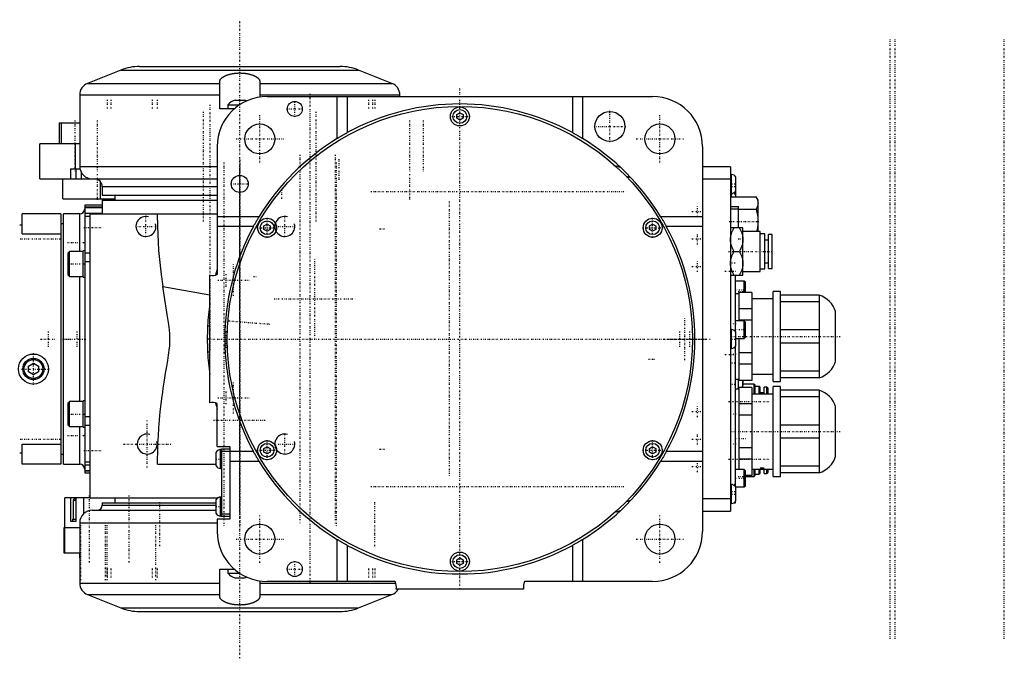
# Model space of a CAD drawing. Extents: x -526 to 218, y -128 to 128.
# Tile 3 of 3: x -176 to 218, y -128 to 128. Entities that reach past the tile are written whole.
import ezdxf

# ---------------------------------------------------------------- set-up
doc = ezdxf.new("R2010")
doc.units = 0
doc.linetypes.add('CENTER', pattern=[1.5, 0.45, -0.5, 0.05, -0.5])
for name, color, linetype in [('AM_0', 7, 'CONTINUOUS'), ('AM_10', 7, 'CONTINUOUS'), ('AM_7', 7, 'CENTER')]:
    doc.layers.add(name, color=color, linetype=linetype)

msp = doc.modelspace()

# ---------------------------------------------------------------- linework, layer by layer
at = {"layer": 'AM_0', "color": 7, "linetype": 'CONTINUOUS'}
for p, q in [((-135.52, 107.57), (-148.86, 102.24)), ((-135.52, 107.57), (-40.48, 107.57)), ((-128.1, 109), (-47.9, 109)), ((-27.14, 102.24), (-40.48, 107.57)), ((-96, 92), (-96, 102.97)), ((-80, 102.97), (-80, 96.77)), ((-148.86, 102.24), (-96, 102.24)), ((-80, 102.24), (-27.14, 102.24)), ((-152, 97.6), (-152, 69)), ((-152, 97.6), (-96, 97.6)), ((-89.88, 95.5), (-86.12, 95.5)), ((-80, 97.6), (-24, 97.6)), ((-77, 97), (77, 97)), ((-49, 80.22), (-49, 97)), ((-45, 97), (-45, 82.53)), ((-24, 97), (-24, 97.6)), ((45, 97), (45, 82.53)), ((49, 97), (49, 80.22)), ((-90.23, 92), (-96, 92)), ((-92.75, 93.65), (-92.75, 92)), ((-92.75, 93.65), (-88.09, 93.65)), ((-1.25, 89.72), (0, 90.44)), ((-1.25, 88.28), (-1.25, 89.72)), ((0, 87.56), (-1.25, 88.28)), ((0, 90.44), (1.25, 89.72)), ((1.25, 88.28), (0, 87.56)), ((1.25, 89.72), (1.25, 88.28)), ((-160.19, 86.5), (-160.19, 78)), ((-160.19, 86.5), (-152, 86.5)), ((-159.36, 86.5), (-159.36, 78)), ((-152, 78), (-167.9, 78)), ((-167.9, 64), (-167.9, 78)), ((-153.71, 68), (-153.71, 78)), ((-97, 77), (-97, 25.81)), ((97, 77), (97, -77)), ((-155.63, 68), (-151.9, 68)), ((-155.63, 68), (-155.63, 64)), ((-153.6, 68), (-153.6, 64)), ((-152, 69), (-97, 69)), ((108.2, 68.86), (97, 68.86)), ((108.2, 68.86), (108.2, -68.86)), ((-167.9, 64), (-97.01, 64)), ((-158.74, 56), (-158.74, 64)), ((-151.37, 66.58), (-151.37, 64)), ((-143.76, 62.99), (-143.76, 56)), ((108.2, 63.86), (97, 63.86)), ((108.65, 65.8), (108.2, 65.8)), ((108.65, 56.81), (108.65, 65.8)), ((110.4, 56.81), (110.4, 64.75)), ((-143, 61), (-143, 57.5)), ((-143, 61), (-97.01, 61)), ((-158.74, 56), (-138, 56)), ((-143, 57.5), (-97.01, 57.5)), ((-143, 56), (-143, 55.5)), ((-143, 55.5), (-143, 50)), ((-143, 55.5), (-97.01, 55.5)), ((-138, 57.5), (-138, 55.5)), ((108.2, 58.2), (108.65, 58.2)), ((108.2, 57.2), (108.65, 57.2)), ((108.2, 56.81), (118.44, 56.81)), ((119.2, 55.5), (118.44, 56.81)), ((119.2, 43), (119.2, 55.5)), ((-143, 53.5), (-150, 53.5)), ((-150, 53.5), (-150, -53.5)), ((-143, 52.76), (-150, 52.76)), ((-150, 52.53), (-143, 52.53)), ((108.2, 53), (111.4, 53)), ((108.2, 52), (111.4, 52)), ((111.4, 44.5), (111.4, 53)), ((111.4, 51.91), (118.44, 51.91)), ((-175, 42), (-175, 50)), ((-159.5, 50), (-175, 50)), ((-159.5, 50), (-159.5, -50)), ((-152, 50), (-158.5, 50)), ((-158.5, -50), (-158.5, 50)), ((-152, 35.01), (-152, 50)), ((-150, 50.37), (-143, 50.37)), ((-150, 49.14), (-148, 49.14)), ((-148, 50), (-148, -63.5)), ((-148, 50), (-96.99, 50)), ((-97, 49), (-80.22, 49)), ((80.22, 49), (97, 49)), ((-175, 45.5), (-176, 45.5)), ((-158.5, 46), (-159.5, 46)), ((-82.53, 45), (-97, 45)), ((-78.33, 45.22), (-77.08, 45.94)), ((-78.33, 43.78), (-78.33, 45.22)), ((-77.08, 43.06), (-78.33, 43.78)), ((-77.08, 45.94), (-75.83, 45.22)), ((-75.83, 43.78), (-77.08, 43.06)), ((-75.83, 45.22), (-75.83, 43.78)), ((75.83, 45.22), (77.08, 45.94)), ((75.83, 43.78), (75.83, 45.22)), ((77.08, 43.06), (75.83, 43.78)), ((77.08, 45.94), (78.33, 45.22)), ((78.33, 43.78), (77.08, 43.06)), ((78.33, 45.22), (78.33, 43.78)), ((97, 45), (82.53, 45)), ((113.2, 44.5), (108.2, 44.5)), ((113.2, 25.5), (113.2, 44.5)), ((-175, 42), (-159.5, 42)), ((120, 43), (113.2, 43)), ((120, 27), (120, 43)), ((121.9, 42), (120, 42)), ((121.9, 28), (121.9, 42)), ((123.4, 39.5), (121.9, 39.5)), ((124.9, 41.8), (123.4, 41.8)), ((123.4, 28.2), (123.4, 41.8)), ((124.9, 28.2), (124.9, 41.8)), ((-156.1, 35), (-156.6, 34.5)), ((-156.6, 25.5), (-156.6, 34.5)), ((-150.6, 35), (-156.1, 35)), ((-156.1, 25), (-156.1, 35)), ((-150, 35.25), (-150.6, 35.25)), ((-150.6, 24.75), (-150.6, 35.25)), ((-150, 34.47), (-148, 34.47)), ((109.67, 35), (111.73, 35)), ((-150, 30.93), (-148, 30.93)), ((120, 28), (121.9, 28)), ((121.9, 30.5), (123.4, 30.5)), ((123.4, 28.2), (124.9, 28.2)), ((-156.6, 25.5), (-156.1, 25)), ((-156.1, 25), (-150.6, 25)), ((-152, -25), (-152, 25)), ((-150.6, 24.75), (-150, 24.75)), ((-100, -25.5), (-100, 25.5)), ((108.2, 25.5), (113.2, 25.5)), ((110.2, 3), (110.2, 25.5)), ((113.2, 27), (120, 27)), ((-118.76, 20.94), (-99.99, 17.63)), ((113.7, 23.17), (110.2, 23.17)), ((114.2, 22.67), (113.7, 23.17)), ((113.7, 18.55), (113.7, 23.17)), ((114.2, 18.55), (114.2, 22.67)), ((111.7, 18), (110.2, 18)), ((116.7, 18.55), (111.7, 18.55)), ((111.7, 7.25), (111.7, 18.55)), ((116.7, 18.55), (116.7, -16.55)), ((125.2, 16), (116.7, 16)), ((128.2, 19), (125.2, 19)), ((125.2, -17), (125.2, 19)), ((128.2, -17), (128.2, 19)), ((143.7, 17.5), (128.2, 17.5)), ((143.7, 17.5), (143.7, -15.5)), ((116.7, 12.03), (111.7, 12.03)), ((143.7, 14.9), (128.2, 14.9)), ((150.2, -9), (150.2, 11)), ((-100.86, 5.25), (-100, 5.25)), ((113.7, 7.25), (110.2, 7.25)), ((116.7, 7.53), (111.7, 7.53)), ((114.2, 6.75), (113.7, 7.25)), ((113.7, 0.25), (113.7, 7.25)), ((114.2, 0.75), (114.2, 6.75)), ((-100, 0), (-101, 0)), ((-93.95, 3.07), (-93.95, -3.07)), ((108.65, 3.8), (108.2, 3.8)), ((108.65, -3.8), (108.65, 3.8)), ((110.4, -2.75), (110.4, 2.75)), ((110.4, 0.25), (113.7, 0.25)), ((111.7, -16.55), (111.7, 0.25)), ((113.7, 0.25), (114.2, 0.75)), ((143.7, 3.6), (128.2, 3.6)), ((108.2, -3.8), (108.65, -3.8)), ((110.2, -59), (110.2, -3)), ((143.7, -1.6), (128.2, -1.6)), ((-100, -5.25), (-100.86, -5.25)), ((116.7, -5.53), (111.7, -5.53)), ((-172.5, -10.85), (-170.5, -9.69)), ((-172.5, -13.15), (-172.5, -10.85)), ((-170.5, -9.69), (-168.5, -10.85)), ((-168.5, -10.85), (-168.5, -13.15)), ((116.7, -10.03), (111.7, -10.03)), ((-170.5, -14.31), (-172.5, -13.15)), ((-168.5, -13.15), (-170.5, -14.31)), ((116.7, -14), (125.2, -14)), ((143.7, -12.9), (128.2, -12.9)), ((143.7, -15.5), (128.2, -15.5)), ((110.2, -16), (111.7, -16)), ((111.4, -20), (111.4, -16)), ((116.7, -16.55), (111.7, -16.55)), ((116.7, -19.45), (111.7, -19.45)), ((111.7, -52.18), (111.7, -19.45)), ((113.2, -19.44), (113.2, -16.55)), ((117.6, -18), (113.2, -18)), ((116.7, -19.45), (116.7, -54.55)), ((118.1, -18.5), (117.6, -18)), ((117.6, -22), (117.6, -18)), ((118.1, -22), (118.1, -18.5)), ((119.7, -19), (118.1, -19)), ((120, -19.3), (119.7, -19)), ((119.7, -22), (119.7, -19)), ((120, -22), (120, -19.3)), ((122.7, -19.25), (121.7, -19.25)), ((121.7, -22), (121.7, -19.25)), ((122.7, -22), (122.7, -19.25)), ((125.2, -17), (128.2, -17)), ((128.2, -19), (125.2, -19)), ((125.2, -55), (125.2, -19)), ((128.2, -55), (128.2, -19)), ((111.7, -20), (110.2, -20)), ((125.2, -22), (116.7, -22)), ((121.7, -21.5), (120, -21.5)), ((123.2, -22), (123.2, -19.75)), ((143.7, -20.5), (128.2, -20.5)), ((143.7, -23.1), (128.2, -23.1)), ((143.7, -20.5), (143.7, -53.5)), ((-156.1, -25), (-156.6, -25.5)), ((-156.6, -34.5), (-156.6, -25.5)), ((-150.6, -25), (-156.1, -25)), ((-156.1, -35), (-156.1, -25)), ((-150, -24.75), (-150.6, -24.75)), ((-150.6, -35.25), (-150.6, -24.75)), ((-97, -43), (-97, -25.81)), ((116.7, -25.97), (111.7, -25.97)), ((150.2, -47), (150.2, -27)), ((-150, -30.93), (-148, -30.93)), ((116.7, -30.47), (111.7, -30.47)), ((-156.6, -34.5), (-156.1, -35)), ((-156.1, -35), (-150.6, -35)), ((-152, -50), (-152, -35.01)), ((-150.6, -35.25), (-150, -35.25)), ((-150, -34.47), (-148, -34.47)), ((143.7, -34.4), (128.2, -34.4)), ((-175, -50), (-175, -42)), ((-175, -42), (-159.5, -42)), ((-97, -43), (-92, -43)), ((-92, -43), (-92, -72)), ((-78.33, -43.78), (-77.08, -43.06)), ((-77.08, -43.06), (-75.83, -43.78)), ((75.83, -43.78), (77.08, -43.06)), ((77.08, -43.06), (78.33, -43.78)), ((143.7, -39.6), (128.2, -39.6)), ((-176, -45.5), (-175, -45.5)), ((-159.5, -46), (-158.5, -46)), ((-97.5, -50.75), (-97.5, -45.25)), ((-95.3, -44.2), (-95.75, -44.2)), ((-95.75, -51.8), (-95.75, -44.2)), ((-92, -44), (-95.3, -44)), ((-95.3, -44), (-95.3, -71)), ((-82.53, -45), (-95.3, -45)), ((-78.33, -45.22), (-78.33, -43.78)), ((-77.08, -45.94), (-78.33, -45.22)), ((-75.83, -45.22), (-77.08, -45.94)), ((-75.83, -43.78), (-75.83, -45.22)), ((75.83, -45.22), (75.83, -43.78)), ((77.08, -45.94), (75.83, -45.22)), ((78.33, -45.22), (77.08, -45.94)), ((78.33, -43.78), (78.33, -45.22)), ((97, -45), (82.53, -45)), ((116.7, -43.53), (111.7, -43.53)), ((-159.5, -50), (-175, -50)), ((-158.5, -50), (-152, -50)), ((-150, -49.14), (-148, -49.14)), ((-150, -50.37), (-148, -50.37)), ((-120.86, -50), (-97.51, -50)), ((-80.22, -49), (-92, -49)), ((97, -49), (80.22, -49)), ((116.7, -48.03), (111.7, -48.03)), ((143.7, -50.9), (128.2, -50.9)), ((-150, -52.53), (-148, -52.53)), ((-150, -52.76), (-148, -52.76)), ((-150, -53.5), (-148, -53.5)), ((-95.75, -51.8), (-95.3, -51.8)), ((113.7, -52.17), (110.2, -52.17)), ((114.2, -52.67), (113.7, -52.17)), ((113.7, -59.17), (113.7, -52.17)), ((114.2, -58.67), (114.2, -52.67)), ((116.7, -54.55), (114.2, -54.55)), ((114.2, -55), (117.6, -55)), ((116.7, -52), (125.2, -52)), ((117.6, -55), (117.6, -52)), ((117.6, -55), (118.1, -54.5)), ((118.1, -54.5), (118.1, -52)), ((118.1, -54), (119.7, -54)), ((119.7, -54), (119.7, -52)), ((119.7, -54), (120, -53.7)), ((120, -51.5), (121.7, -51.5)), ((120, -53.7), (120, -52)), ((121.7, -53.75), (121.7, -52)), ((121.7, -53.75), (122.7, -53.75)), ((122.7, -53.75), (122.7, -52)), ((123.2, -53.25), (123.2, -52)), ((125.2, -55), (128.2, -55)), ((143.7, -53.5), (128.2, -53.5)), ((108.65, -58.2), (108.2, -58.2)), ((108.65, -65.8), (108.65, -58.2)), ((113.7, -59.17), (114.2, -58.67)), ((110.34, -59.17), (113.7, -59.17)), ((110.4, -64.75), (110.4, -59.17)), ((-157.99, -75.5), (-157.99, -63.5)), ((-148, -63.5), (-157.99, -63.5)), ((-155.59, -73), (-155.59, -63.5)), ((-153.59, -63.5), (-154.59, -64.5)), ((-154.59, -64.5), (-154.59, -72.1)), ((-154.59, -64.5), (-153.53, -64.5)), ((-153.53, -63.5), (-153.53, -73)), ((-150.35, -69.79), (-150.35, -63.5)), ((-148, -63.5), (-96.68, -63.5)), ((-143, -65.5), (-143, -66.5)), ((-143, -65.5), (-97.51, -65.5)), ((-143, -66.5), (-97.51, -66.5)), ((-138, -63.5), (-138, -65.5)), ((-97.5, -69.75), (-97.5, -64.25)), ((-95.3, -63.2), (-95.75, -63.2)), ((-95.75, -70.8), (-95.75, -63.2)), ((108.2, -63.86), (97, -63.86)), ((108.2, -65.8), (108.65, -65.8)), ((109.57, -65.5), (110.2, -65.5)), ((110.2, -65.5), (110.2, -65)), ((-147, -68.5), (-97.51, -68.5)), ((-95.75, -70.8), (-95.3, -70.8)), ((-92, -70), (-95.3, -70)), ((97, -68.86), (108.2, -68.86)), ((-153.53, -73), (-155.59, -73)), ((-154.84, -72.1), (-154.84, -73)), ((-154.84, -72.1), (-153.53, -72.1)), ((-152, -73.5), (-152, -97.6)), ((-152, -73.5), (-97.01, -73.5)), ((-97, -72), (-97, -77)), ((-92, -72), (-97, -72)), ((-92, -71), (-95.3, -71)), ((-158.32, -75.5), (-158.32, -85.5)), ((-152.06, -75.5), (-158.32, -75.5)), ((-158.1, -75.5), (-158.1, -85.5)), ((-49, -97), (-49, -80.22)), ((-45, -82.53), (-45, -97)), ((45, -82.53), (45, -97)), ((49, -80.22), (49, -97)), ((-158.32, -85.5), (-152.06, -85.5)), ((-152.09, -85.5), (-152.09, -87.6)), ((-152.09, -87.6), (-152, -87.69)), ((-152.09, -87.6), (-152, -87.6)), ((-1.25, -88.28), (0, -87.56)), ((-1.25, -89.72), (-1.25, -88.28)), ((0, -90.44), (-1.25, -89.72)), ((0, -87.56), (1.25, -88.28)), ((1.25, -89.72), (0, -90.44)), ((1.25, -88.28), (1.25, -89.72)), ((-96, -102.97), (-96, -92)), ((-96, -92), (-90.23, -92)), ((-92.75, -92), (-92.75, -93.65)), ((-92.75, -93.65), (-88.09, -93.65)), ((-3.07, -93.95), (3.07, -93.95)), ((-152, -97.6), (-96, -97.6)), ((-89.88, -95.5), (-86.12, -95.5)), ((-80, -96.77), (-80, -102.97)), ((-80, -97.6), (-25.53, -97.6)), ((-25.81, -97), (-77, -97)), ((77, -97), (25.81, -97)), ((-148.86, -102.24), (-135.52, -107.57)), ((-148.86, -102.24), (-96, -102.24)), ((-80, -102.24), (-27.14, -102.24)), ((-40.48, -107.57), (-27.14, -102.24)), ((25.5, -100), (-25.5, -100)), ((-135.52, -107.57), (-40.48, -107.57)), ((-128.1, -109), (-47.9, -109)), ((-125.46, -109), (-125.42, -109))]:
    msp.add_line(p, q, dxfattribs=at)
for points in [[(-96, 102.97, 0), (-96, 103.01, 0), (-95.99, 103.1, 0), (-95.98, 103.19, 0), (-95.97, 103.23, 0), (-95.96, 103.28, 0), (-95.94, 103.36, 0), (-95.91, 103.45, 0), (-95.87, 103.54, 0), (-95.83, 103.63, 0), (-95.78, 103.72, 0), (-95.75, 103.76, 0), (-95.73, 103.8, 0), (-95.66, 103.89, 0), (-95.6, 103.98, 0), (-95.52, 104.07, 0), (-95.44, 104.16, 0), (-95.35, 104.25, 0), (-95.3, 104.3, 0), (-95.26, 104.34, 0), (-95.16, 104.43, 0), (-95.05, 104.52, 0), (-94.99, 104.56, 0), (-94.93, 104.6, 0), (-94.82, 104.69, 0), (-94.69, 104.77, 0), (-94.63, 104.81, 0), (-94.56, 104.86, 0), (-94.42, 104.94, 0), (-94.28, 105.02, 0), (-94.14, 105.1, 0), (-93.98, 105.17, 0), (-93.83, 105.25, 0), (-93.75, 105.28, 0), (-93.67, 105.32, 0), (-93.51, 105.39, 0), (-93.34, 105.46, 0), (-93.17, 105.52, 0), (-93, 105.59, 0), (-92.82, 105.65, 0), (-92.73, 105.68, 0), (-92.63, 105.71, 0), (-92.44, 105.77, 0), (-92.24, 105.83, 0), (-92.04, 105.88, 0), (-91.83, 105.93, 0), (-91.62, 105.99, 0), (-91.51, 106.01, 0), (-91.4, 106.03, 0), (-91.18, 106.08, 0), (-90.95, 106.12, 0), (-90.72, 106.16, 0), (-90.49, 106.2, 0), (-90.26, 106.23, 0), (-90.14, 106.25, 0), (-90.02, 106.26, 0), (-89.78, 106.29, 0), (-89.54, 106.31, 0), (-89.31, 106.33, 0), (-89.07, 106.35, 0), (-88.83, 106.36, 0), (-88.71, 106.37, 0), (-88.59, 106.37, 0), (-88.35, 106.38, 0), (-88.12, 106.38, 0), (-88, 106.38, 0), (-87.88, 106.38, 0), (-87.65, 106.38, 0), (-87.41, 106.37, 0), (-87.29, 106.37, 0), (-87.17, 106.36, 0), (-86.93, 106.35, 0), (-86.69, 106.33, 0), (-86.46, 106.31, 0), (-86.22, 106.29, 0), (-85.98, 106.26, 0), (-85.86, 106.25, 0), (-85.74, 106.23, 0), (-85.51, 106.2, 0), (-85.28, 106.16, 0), (-85.05, 106.12, 0), (-84.82, 106.08, 0), (-84.6, 106.03, 0), (-84.49, 106.01, 0), (-84.38, 105.99, 0), (-84.17, 105.93, 0), (-83.96, 105.88, 0), (-83.76, 105.83, 0), (-83.56, 105.77, 0), (-83.37, 105.71, 0), (-83.27, 105.68, 0), (-83.18, 105.65, 0), (-83, 105.59, 0), (-82.83, 105.52, 0), (-82.66, 105.46, 0), (-82.49, 105.39, 0), (-82.33, 105.32, 0), (-82.25, 105.28, 0), (-82.17, 105.25, 0), (-82.02, 105.17, 0), (-81.86, 105.1, 0), (-81.72, 105.02, 0), (-81.58, 104.94, 0), (-81.44, 104.86, 0), (-81.37, 104.81, 0), (-81.31, 104.77, 0), (-81.18, 104.69, 0), (-81.07, 104.6, 0), (-81.01, 104.56, 0), (-80.95, 104.52, 0), (-80.84, 104.43, 0), (-80.74, 104.34, 0), (-80.7, 104.3, 0), (-80.65, 104.25, 0), (-80.56, 104.16, 0), (-80.48, 104.07, 0), (-80.4, 103.98, 0), (-80.34, 103.89, 0), (-80.27, 103.8, 0), (-80.25, 103.76, 0), (-80.22, 103.72, 0), (-80.17, 103.63, 0), (-80.13, 103.54, 0), (-80.09, 103.45, 0), (-80.06, 103.36, 0), (-80.04, 103.28, 0), (-80.03, 103.23, 0), (-80.02, 103.19, 0), (-80.01, 103.1, 0), (-80, 103.01, 0), (-80, 102.97, 0)], [(-49, 80.22, 0), (-48.92, 80.27, 0), (-48.75, 80.37, 0), (-48.57, 80.48, 0), (-48.48, 80.53, 0), (-48.39, 80.59, 0), (-48.2, 80.7, 0), (-47.99, 80.83, 0), (-47.78, 80.95, 0), (-47.56, 81.08, 0), (-47.33, 81.22, 0), (-47.21, 81.28, 0), (-47.1, 81.35, 0), (-46.86, 81.49, 0), (-46.61, 81.63, 0), (-46.37, 81.77, 0), (-46.12, 81.91, 0), (-45.87, 82.05, 0), (-45.74, 82.12, 0), (-45.62, 82.19, 0), (-45.37, 82.33, 0), (-45.12, 82.46, 0), (-45, 82.53, 0)], [(45, 82.53, 0), (45.12, 82.46, 0), (45.37, 82.33, 0), (45.62, 82.19, 0), (45.74, 82.12, 0), (45.87, 82.05, 0), (46.12, 81.91, 0), (46.37, 81.77, 0), (46.61, 81.63, 0), (46.86, 81.49, 0), (47.1, 81.35, 0), (47.21, 81.28, 0), (47.33, 81.22, 0), (47.56, 81.08, 0), (47.78, 80.95, 0), (47.99, 80.83, 0), (48.2, 80.7, 0), (48.39, 80.59, 0), (48.48, 80.53, 0), (48.57, 80.48, 0), (48.75, 80.37, 0), (48.92, 80.27, 0), (49, 80.22, 0)], [(118.44, 56.81, 0), (118.48, 56.74, 0), (118.57, 56.59, 0), (118.64, 56.45, 0), (118.68, 56.37, 0), (118.71, 56.3, 0), (118.78, 56.16, 0), (118.84, 56.02, 0), (118.89, 55.88, 0), (118.95, 55.75, 0), (118.99, 55.61, 0), (119.01, 55.55, 0), (119.03, 55.48, 0), (119.07, 55.35, 0), (119.1, 55.21, 0), (119.13, 55.08, 0), (119.15, 54.95, 0), (119.17, 54.82, 0), (119.18, 54.76, 0), (119.19, 54.69, 0), (119.19, 54.56, 0), (119.2, 54.43, 0), (119.2, 54.36, 0)], [(119.2, 54.36, 0), (119.2, 54.3, 0), (119.19, 54.16, 0), (119.19, 54.03, 0), (119.18, 53.97, 0), (119.17, 53.9, 0), (119.15, 53.77, 0), (119.13, 53.64, 0), (119.1, 53.51, 0), (119.07, 53.38, 0), (119.03, 53.24, 0), (119.01, 53.18, 0), (118.99, 53.11, 0), (118.95, 52.97, 0), (118.89, 52.84, 0), (118.84, 52.7, 0), (118.78, 52.56, 0), (118.71, 52.42, 0), (118.68, 52.35, 0), (118.64, 52.28, 0), (118.57, 52.13, 0), (118.48, 51.98, 0), (118.44, 51.91, 0)], [(118.44, 51.91, 0), (118.48, 51.76, 0), (118.57, 51.46, 0), (118.64, 51.17, 0), (118.68, 51.03, 0), (118.71, 50.88, 0), (118.78, 50.6, 0), (118.84, 50.32, 0), (118.89, 50.05, 0), (118.95, 49.77, 0), (118.99, 49.5, 0), (119.01, 49.37, 0), (119.03, 49.24, 0), (119.07, 48.97, 0), (119.1, 48.71, 0), (119.13, 48.44, 0), (119.15, 48.18, 0), (119.17, 47.92, 0), (119.18, 47.79, 0), (119.19, 47.66, 0), (119.19, 47.39, 0), (119.2, 47.13, 0), (119.2, 47, 0)], [(-118.68, 20.93, 0), (-119.34, 25.75, 0), (-120.31, 35.4, 0), (-120.81, 45.13, 0), (-120.86, 50, 0)], [(-82.53, 45, 0), (-82.46, 45.12, 0), (-82.33, 45.37, 0), (-82.19, 45.62, 0), (-82.12, 45.74, 0), (-82.05, 45.87, 0), (-81.91, 46.12, 0), (-81.77, 46.37, 0), (-81.63, 46.61, 0), (-81.49, 46.86, 0), (-81.35, 47.1, 0), (-81.28, 47.21, 0), (-81.22, 47.33, 0), (-81.08, 47.56, 0), (-80.95, 47.78, 0), (-80.83, 47.99, 0), (-80.7, 48.2, 0), (-80.59, 48.39, 0), (-80.53, 48.48, 0), (-80.48, 48.57, 0), (-80.37, 48.75, 0), (-80.27, 48.92, 0), (-80.22, 49, 0)], [(80.22, 49, 0), (80.27, 48.92, 0), (80.37, 48.75, 0), (80.48, 48.57, 0), (80.53, 48.48, 0), (80.59, 48.39, 0), (80.7, 48.2, 0), (80.83, 47.99, 0), (80.95, 47.78, 0), (81.08, 47.56, 0), (81.22, 47.33, 0), (81.28, 47.21, 0), (81.35, 47.1, 0), (81.49, 46.86, 0), (81.63, 46.61, 0), (81.77, 46.37, 0), (81.91, 46.12, 0), (82.05, 45.87, 0), (82.12, 45.74, 0), (82.19, 45.62, 0), (82.33, 45.37, 0), (82.46, 45.12, 0), (82.53, 45, 0)], [(108.2, 39.75, 0), (108.2, 39.88, 0), (108.21, 40.13, 0), (108.23, 40.39, 0), (108.24, 40.51, 0), (108.26, 40.64, 0), (108.29, 40.89, 0), (108.34, 41.15, 0), (108.39, 41.4, 0), (108.45, 41.66, 0), (108.52, 41.91, 0), (108.56, 42.04, 0), (108.6, 42.17, 0), (108.69, 42.43, 0), (108.79, 42.7, 0), (108.9, 42.97, 0), (109.02, 43.23, 0), (109.14, 43.51, 0), (109.21, 43.65, 0), (109.28, 43.79, 0), (109.43, 44.07, 0), (109.59, 44.35, 0), (109.67, 44.5, 0)], [(111.73, 44.5, 0), (111.81, 44.35, 0), (111.97, 44.07, 0), (112.12, 43.79, 0), (112.19, 43.65, 0), (112.26, 43.51, 0), (112.38, 43.23, 0), (112.5, 42.97, 0), (112.61, 42.7, 0), (112.71, 42.43, 0), (112.8, 42.17, 0), (112.84, 42.04, 0), (112.88, 41.91, 0), (112.95, 41.66, 0), (113.01, 41.4, 0), (113.06, 41.15, 0), (113.11, 40.89, 0), (113.14, 40.64, 0), (113.16, 40.51, 0), (113.17, 40.39, 0), (113.19, 40.13, 0), (113.2, 39.88, 0), (113.2, 39.75, 0)], [(119.2, 47, 0), (119.2, 46.89, 0), (119.2, 46.67, 0), (119.19, 46.46, 0), (119.19, 46.35, 0), (119.18, 46.24, 0), (119.17, 46.02, 0), (119.15, 45.81, 0), (119.13, 45.59, 0), (119.11, 45.37, 0), (119.09, 45.15, 0), (119.07, 45.04, 0), (119.06, 44.93, 0), (119.03, 44.71, 0), (118.99, 44.49, 0), (118.95, 44.27, 0), (118.91, 44.04, 0), (118.87, 43.82, 0), (118.84, 43.7, 0), (118.82, 43.59, 0), (118.77, 43.36, 0), (118.71, 43.12, 0), (118.68, 43, 0)], [(109.67, 35, 0), (109.59, 35.15, 0), (109.43, 35.43, 0), (109.28, 35.71, 0), (109.21, 35.85, 0), (109.14, 35.99, 0), (109.02, 36.27, 0), (108.9, 36.53, 0), (108.79, 36.8, 0), (108.69, 37.07, 0), (108.6, 37.33, 0), (108.56, 37.46, 0), (108.52, 37.59, 0), (108.45, 37.84, 0), (108.39, 38.1, 0), (108.34, 38.35, 0), (108.29, 38.61, 0), (108.26, 38.86, 0), (108.24, 38.99, 0), (108.23, 39.11, 0), (108.21, 39.37, 0), (108.2, 39.62, 0), (108.2, 39.75, 0)], [(113.2, 39.75, 0), (113.2, 39.62, 0), (113.19, 39.37, 0), (113.17, 39.11, 0), (113.16, 38.99, 0), (113.14, 38.86, 0), (113.11, 38.61, 0), (113.06, 38.35, 0), (113.01, 38.1, 0), (112.95, 37.84, 0), (112.88, 37.59, 0), (112.84, 37.46, 0), (112.8, 37.33, 0), (112.71, 37.07, 0), (112.61, 36.8, 0), (112.5, 36.53, 0), (112.38, 36.27, 0), (112.26, 35.99, 0), (112.19, 35.85, 0), (112.12, 35.71, 0), (111.97, 35.43, 0), (111.81, 35.15, 0), (111.73, 35, 0)], [(108.2, 30.25, 0), (108.2, 30.38, 0), (108.21, 30.63, 0), (108.23, 30.89, 0), (108.24, 31.01, 0), (108.26, 31.14, 0), (108.29, 31.39, 0), (108.34, 31.65, 0), (108.39, 31.9, 0), (108.45, 32.16, 0), (108.52, 32.41, 0), (108.56, 32.54, 0), (108.6, 32.67, 0), (108.69, 32.93, 0), (108.79, 33.2, 0), (108.9, 33.47, 0), (109.02, 33.73, 0), (109.14, 34.01, 0), (109.21, 34.15, 0), (109.28, 34.29, 0), (109.43, 34.57, 0), (109.59, 34.85, 0), (109.67, 35, 0)], [(111.73, 35, 0), (111.81, 34.85, 0), (111.97, 34.57, 0), (112.12, 34.29, 0), (112.19, 34.15, 0), (112.26, 34.01, 0), (112.38, 33.73, 0), (112.5, 33.47, 0), (112.61, 33.2, 0), (112.71, 32.93, 0), (112.8, 32.67, 0), (112.84, 32.54, 0), (112.88, 32.41, 0), (112.95, 32.16, 0), (113.01, 31.9, 0), (113.06, 31.65, 0), (113.11, 31.39, 0), (113.14, 31.14, 0), (113.16, 31.01, 0), (113.17, 30.89, 0), (113.19, 30.63, 0), (113.2, 30.38, 0), (113.2, 30.25, 0)], [(109.67, 25.5, 0), (109.59, 25.65, 0), (109.43, 25.93, 0), (109.28, 26.21, 0), (109.21, 26.35, 0), (109.14, 26.49, 0), (109.02, 26.77, 0), (108.9, 27.03, 0), (108.79, 27.3, 0), (108.69, 27.57, 0), (108.6, 27.83, 0), (108.56, 27.96, 0), (108.52, 28.09, 0), (108.45, 28.34, 0), (108.39, 28.6, 0), (108.34, 28.85, 0), (108.29, 29.11, 0), (108.26, 29.36, 0), (108.24, 29.49, 0), (108.23, 29.61, 0), (108.21, 29.87, 0), (108.2, 30.12, 0), (108.2, 30.25, 0)], [(113.2, 30.25, 0), (113.2, 30.12, 0), (113.19, 29.87, 0), (113.17, 29.61, 0), (113.16, 29.49, 0), (113.14, 29.36, 0), (113.11, 29.11, 0), (113.06, 28.85, 0), (113.01, 28.6, 0), (112.95, 28.34, 0), (112.88, 28.09, 0), (112.84, 27.96, 0), (112.8, 27.83, 0), (112.71, 27.57, 0), (112.61, 27.3, 0), (112.5, 27.03, 0), (112.38, 26.77, 0), (112.26, 26.49, 0), (112.19, 26.35, 0), (112.12, 26.21, 0), (111.97, 25.93, 0), (111.81, 25.65, 0), (111.73, 25.5, 0)], [(-115.92, 0, 0), (-115.92, 0.53, 0), (-115.96, 1.59, 0), (-116.03, 2.65, 0), (-116.07, 3.18, 0), (-116.13, 3.71, 0), (-116.25, 4.77, 0), (-116.39, 5.82, 0), (-117, 9.79, 0), (-118.25, 17.5, 0), (-118.76, 20.94, 0)], [(-100.86, 5.25, 0), (-100.91, 4.38, 0), (-100.97, 2.63, 0), (-101, 0.88, 0), (-101, 0, 0)], [(-120.86, -50, 0), (-120.86, -48.39, 0), (-120.82, -45.17, 0), (-120.72, -41.96, 0), (-120.64, -40.35, 0), (-120.56, -38.75, 0), (-120.35, -35.54, 0), (-120.09, -32.33, 0), (-119.78, -29.14, 0), (-119.42, -25.98, 0), (-119.02, -22.81, 0), (-118.8, -21.21, 0), (-118.57, -19.6, 0), (-118.1, -16.51, 0), (-117.64, -13.67, 0), (-117.21, -11.05, 0), (-116.81, -8.64, 0), (-116.48, -6.47, 0), (-116.34, -5.47, 0), (-116.22, -4.5, 0), (-116.03, -2.68, 0), (-115.93, -0.9, 0), (-115.92, 0, 0)], [(-101, 0, 0), (-101, -0.88, 0), (-100.97, -2.63, 0), (-100.91, -4.38, 0), (-100.86, -5.25, 0)], [(113.2, -17.64, 0), (113.2, -17.69, 0), (113.2, -17.79, 0), (113.19, -17.89, 0), (113.19, -17.94, 0), (113.18, -17.99, 0), (113.17, -18.08, 0), (113.16, -18.18, 0), (113.14, -18.28, 0), (113.13, -18.38, 0), (113.1, -18.48, 0), (113.09, -18.53, 0), (113.08, -18.58, 0), (113.06, -18.68, 0), (113.03, -18.78, 0), (112.9, -19.13, 0), (112.77, -19.45, 0)], [(113.04, -16.56, 0), (113.09, -16.74, 0), (113.16, -17.1, 0), (113.2, -17.46, 0), (113.2, -17.64, 0)], [(-80.22, -49, 0), (-80.27, -48.92, 0), (-80.37, -48.75, 0), (-80.48, -48.57, 0), (-80.53, -48.48, 0), (-80.59, -48.39, 0), (-80.7, -48.2, 0), (-80.83, -47.99, 0), (-80.95, -47.78, 0), (-81.08, -47.56, 0), (-81.22, -47.33, 0), (-81.28, -47.21, 0), (-81.35, -47.1, 0), (-81.49, -46.86, 0), (-81.63, -46.61, 0), (-81.77, -46.37, 0), (-81.91, -46.12, 0), (-82.05, -45.87, 0), (-82.12, -45.74, 0), (-82.19, -45.62, 0), (-82.33, -45.37, 0), (-82.46, -45.12, 0), (-82.53, -45, 0)], [(82.53, -45, 0), (82.46, -45.12, 0), (82.33, -45.37, 0), (82.19, -45.62, 0), (82.12, -45.74, 0), (82.05, -45.87, 0), (81.91, -46.12, 0), (81.77, -46.37, 0), (81.63, -46.61, 0), (81.49, -46.86, 0), (81.35, -47.1, 0), (81.28, -47.21, 0), (81.22, -47.33, 0), (81.08, -47.56, 0), (80.95, -47.78, 0), (80.83, -47.99, 0), (80.7, -48.2, 0), (80.59, -48.39, 0), (80.53, -48.48, 0), (80.48, -48.57, 0), (80.37, -48.75, 0), (80.27, -48.92, 0), (80.22, -49, 0)], [(-45, -82.53, 0), (-45.12, -82.46, 0), (-45.37, -82.33, 0), (-45.62, -82.19, 0), (-45.74, -82.12, 0), (-45.87, -82.05, 0), (-46.12, -81.91, 0), (-46.37, -81.77, 0), (-46.61, -81.63, 0), (-46.86, -81.49, 0), (-47.1, -81.35, 0), (-47.21, -81.28, 0), (-47.33, -81.22, 0), (-47.56, -81.08, 0), (-47.78, -80.95, 0), (-47.99, -80.83, 0), (-48.2, -80.7, 0), (-48.39, -80.59, 0), (-48.48, -80.53, 0), (-48.57, -80.48, 0), (-48.75, -80.37, 0), (-48.92, -80.27, 0), (-49, -80.22, 0)], [(49, -80.22, 0), (48.92, -80.27, 0), (48.75, -80.37, 0), (48.57, -80.48, 0), (48.48, -80.53, 0), (48.39, -80.59, 0), (48.2, -80.7, 0), (47.99, -80.83, 0), (47.78, -80.95, 0), (47.56, -81.08, 0), (47.33, -81.22, 0), (47.21, -81.28, 0), (47.1, -81.35, 0), (46.86, -81.49, 0), (46.61, -81.63, 0), (46.37, -81.77, 0), (46.12, -81.91, 0), (45.87, -82.05, 0), (45.74, -82.12, 0), (45.62, -82.19, 0), (45.37, -82.33, 0), (45.12, -82.46, 0), (45, -82.53, 0)], [(-80, -102.97, 0), (-80, -103.01, 0), (-80.01, -103.1, 0), (-80.02, -103.19, 0), (-80.03, -103.23, 0), (-80.04, -103.28, 0), (-80.06, -103.36, 0), (-80.09, -103.45, 0), (-80.13, -103.54, 0), (-80.17, -103.63, 0), (-80.22, -103.72, 0), (-80.25, -103.76, 0), (-80.27, -103.8, 0), (-80.34, -103.89, 0), (-80.4, -103.98, 0), (-80.48, -104.07, 0), (-80.56, -104.16, 0), (-80.65, -104.25, 0), (-80.7, -104.3, 0), (-80.74, -104.34, 0), (-80.84, -104.43, 0), (-80.95, -104.52, 0), (-81.01, -104.56, 0), (-81.07, -104.6, 0), (-81.18, -104.69, 0), (-81.31, -104.77, 0), (-81.37, -104.81, 0), (-81.44, -104.86, 0), (-81.58, -104.94, 0), (-81.72, -105.02, 0), (-81.86, -105.1, 0), (-82.02, -105.17, 0), (-82.17, -105.25, 0), (-82.25, -105.28, 0), (-82.33, -105.32, 0), (-82.49, -105.39, 0), (-82.66, -105.46, 0), (-82.83, -105.52, 0), (-83, -105.59, 0), (-83.18, -105.65, 0), (-83.27, -105.68, 0), (-83.37, -105.71, 0), (-83.56, -105.77, 0), (-83.76, -105.83, 0), (-83.96, -105.88, 0), (-84.17, -105.93, 0), (-84.38, -105.99, 0), (-84.49, -106.01, 0), (-84.6, -106.03, 0), (-84.82, -106.08, 0), (-85.05, -106.12, 0), (-85.28, -106.16, 0), (-85.51, -106.2, 0), (-85.74, -106.23, 0), (-85.86, -106.25, 0), (-85.98, -106.26, 0), (-86.22, -106.29, 0), (-86.46, -106.31, 0), (-86.69, -106.33, 0), (-86.93, -106.35, 0), (-87.17, -106.36, 0), (-87.29, -106.37, 0), (-87.41, -106.37, 0), (-87.65, -106.38, 0), (-87.88, -106.38, 0), (-88, -106.38, 0), (-88.12, -106.38, 0), (-88.35, -106.38, 0), (-88.59, -106.37, 0), (-88.71, -106.37, 0), (-88.83, -106.36, 0), (-89.07, -106.35, 0), (-89.31, -106.33, 0), (-89.54, -106.31, 0), (-89.78, -106.29, 0), (-90.02, -106.26, 0), (-90.14, -106.25, 0), (-90.26, -106.23, 0), (-90.49, -106.2, 0), (-90.72, -106.16, 0), (-90.95, -106.12, 0), (-91.18, -106.08, 0), (-91.4, -106.03, 0), (-91.51, -106.01, 0), (-91.62, -105.99, 0), (-91.83, -105.93, 0), (-92.04, -105.88, 0), (-92.24, -105.83, 0), (-92.44, -105.77, 0), (-92.63, -105.71, 0), (-92.73, -105.68, 0), (-92.82, -105.65, 0), (-93, -105.59, 0), (-93.17, -105.52, 0), (-93.34, -105.46, 0), (-93.51, -105.39, 0), (-93.67, -105.32, 0), (-93.75, -105.28, 0), (-93.83, -105.25, 0), (-93.98, -105.17, 0), (-94.14, -105.1, 0), (-94.28, -105.02, 0), (-94.42, -104.94, 0), (-94.56, -104.86, 0), (-94.63, -104.81, 0), (-94.69, -104.77, 0), (-94.82, -104.69, 0), (-94.93, -104.6, 0), (-94.99, -104.56, 0), (-95.05, -104.52, 0), (-95.16, -104.43, 0), (-95.26, -104.34, 0), (-95.3, -104.3, 0), (-95.35, -104.25, 0), (-95.44, -104.16, 0), (-95.52, -104.07, 0), (-95.6, -103.98, 0), (-95.66, -103.89, 0), (-95.73, -103.8, 0), (-95.75, -103.76, 0), (-95.78, -103.72, 0), (-95.83, -103.63, 0), (-95.87, -103.54, 0), (-95.91, -103.45, 0), (-95.94, -103.36, 0), (-95.96, -103.28, 0), (-95.97, -103.23, 0), (-95.98, -103.19, 0), (-95.99, -103.1, 0), (-96, -103.01, 0), (-96, -102.97, 0)]]:
    msp.add_polyline3d(points, dxfattribs=at)
for centre, radius in [((-66, 92), 3), ((0, 0), 93), ((0, 89), 3.8), ((0, 89), 2.75), ((60, 85), 6), ((-80, 80), 6), ((80, 80), 6), ((-88, 62), 3.4), ((-77.08, 44.5), 3.8), ((-77.08, 44.5), 2.75), ((77.08, 44.5), 3.8), ((77.08, 44.5), 2.75), ((-170.5, -12), 6), ((-170.5, -12), 4.25), ((-170.5, -12), 3.75), ((-77.08, -44.5), 3.8), ((-77.08, -44.5), 2.75), ((77.08, -44.5), 3.8), ((77.08, -44.5), 2.75), ((-80, -80), 6), ((80, -80), 6), ((0, -89), 3.8), ((0, -89), 2.75), ((-66, -92), 3)]:
    msp.add_circle(centre, radius, dxfattribs=at)
for centre, radius, start, end in [((-128.1, 89), 20, 90, 111.7847), ((-47.9, 89), 20, 68.2153, 90), ((-147, 97.6), 5, 111.7847, 180), ((-29, 97.6), 5, 0, 68.2153), ((-77, 77), 20, 90, 180), ((-88.34, 89.96), 5.75, 105.5661, 140.1405), ((-87.66, 89.96), 5.75, 65.6525, 74.4339), ((77, 77), 20, 0, 90), ((0, 0), 94, 61.3979, 118.6021), ((0, 0), 94, 121.4179, 148.5821), ((0, 0), 94, 31.4179, 58.5821), ((-147, 69), 5, 180, 270), ((77.4, 115), 48.14, 251.1944, 254.0133), ((-146, 61), 3, 0, 90), ((77.4, 115), 51.14, 257.671, 259.6376), ((108.35, 63.32), 2.5, 34.9465, 83.126), ((108.35, 60.68), 2.5, 276.874, 325.0535), ((-152, 52), 2, 270, 0), ((0, 0), 94, 151.3979, 178.1311), ((0, 0), 94, 331.3979, 28.6021), ((111.55, 41.32), 2.5, 42.2844, 48.724), ((0, 0), 101, 163.821, 165.3406), ((-98.98, 30.4), 5, 258.2795, 293.3822), ((140.67, 7.97), 10, 17.6374, 72.3626), ((0, 0), 101, 171.9307, 177.0204), ((108.35, 1.32), 2.5, 34.9465, 83.126), ((0, 0), 94, 181.8689, 208.6021), ((108.35, -1.32), 2.5, 276.874, 325.0535), ((0, 0), 101, 182.9796, 188.0693), ((140.67, -5.97), 10, 287.6374, 342.3626), ((122.7, -19.75), 0.5, 0, 90), ((140.67, -30.03), 10, 17.6374, 72.3626), ((-98.98, -30.4), 5, 66.6178, 101.7205), ((0, 0), 101, 194.6594, 196.179), ((-95.45, -46.68), 2.5, 96.874, 145.0535), ((140.67, -43.97), 10, 287.6374, 342.3626), ((-152, -52), 2, 0, 90), ((-95.45, -49.32), 2.5, 214.9465, 263.126), ((0, 0), 94, 211.4179, 238.5821), ((0, 0), 94, 301.4179, 328.5821), ((122.7, -53.25), 0.5, 270, 0), ((108.35, -60.68), 2.5, 34.9465, 83.126), ((-145, -66.5), 2, 270, 0), ((-95.45, -65.68), 2.5, 96.874, 145.0535), ((77.4, -115), 51.14, 100.3624, 102.329), ((108.35, -63.32), 2.5, 276.874, 325.0535), ((-147, -73.5), 5, 90, 180), ((-95.45, -68.32), 2.5, 214.9465, 263.126), ((77.4, -115), 48.14, 105.9867, 108.8056), ((-77, -77), 20, 180, 270), ((77, -77), 20, 270, 0), ((0, 0), 94, 241.3979, 268.1311), ((0, 0), 94, 271.8689, 298.6021), ((-88.34, -89.96), 5.75, 219.8595, 254.4339), ((-147, -97.6), 5, 180, 248.2153), ((-87.66, -89.96), 5.75, 285.5661, 294.3475), ((-30.4, -98.98), 5, 348.2795, 23.3822), ((30.4, -98.98), 5, 156.6178, 191.7205), ((-29, -97.6), 5, 291.7847, 331.3146), ((-128.1, -89), 20, 248.2153, 270), ((-47.9, -89), 20, 270, 291.7847)]:
    msp.add_arc(centre, radius, start, end, dxfattribs=at)
at = {"layer": 'AM_10', "color": 7, "linetype": 'CONTINUOUS'}
for centre in [(-125.5, 45), (-70, 45), (-125, -42), (-70, -42)]:
    msp.add_arc(centre, 4, 75, 15, dxfattribs=at)
at = {"layer": 'AM_7', "color": 4, "linetype": 'CENTER'}
for p, q in [((-88, -127.7), (-88, 127.7)), ((172.05, -119.9), (172.05, 119.9)), ((174, -119.9), (174, 119.9)), ((217.68, -119.9), (217.68, 119.9)), ((0, -100.12), (0, 100.12)), ((-141, 95.68), (-141, 91.83)), ((-139.5, 95.68), (-139.5, 91.83)), ((-123, 95.68), (-123, 91.83)), ((-121, 95.68), (-121, 91.83)), ((-66, 88.85), (-66, 95.15)), ((-60, 98.1), (-60, -97.7)), ((-36.5, 95.68), (-36.5, 91.83)), ((-35, 95.68), (-35, 91.83)), ((-34, 95.68), (-34, 91.83)), ((-102.5, 47), (-102.5, 91)), ((-100, 93.66), (-100, -4.46)), ((-69.15, 92), (-62.85, 92)), ((-57.5, 47), (-57.5, 91)), ((60, 78.7), (60, 91.3)), ((-154, 87.43), (-154, 67.08)), ((-145, 87.43), (-145, 67.08)), ((-80, 70.55), (-80, 89.45)), ((-20.1, 87.43), (-20.1, 67.08)), ((-14.7, 87.43), (-14.7, 67.08)), ((-3.99, 89), (3.99, 89)), ((80, 70.55), (80, 89.45)), ((53.7, 85), (66.3, 85)), ((-89.45, 80), (-70.55, 80)), ((70.55, 80), (89.45, 80)), ((-88, 71.7), (-88, -75.7)), ((-64, 73.7), (-64, -73.7)), ((-49.88, 73.7), (-49.88, -73.7)), ((-48.4, 71.88), (-48.4, 63.63)), ((-94.4, 70.63), (-94.4, -75.12)), ((-88, -69.17), (-88, 70)), ((-49.5, 70.63), (-49.5, -75.12)), ((-145, 65.98), (-145, 55.53)), ((-88, 58.43), (-88, 65.57)), ((-20.1, 65.98), (-20.1, 55.53)), ((-91.57, 62), (-84.43, 62)), ((-71.35, 59.66), (-71.35, 56.05)), ((108.09, 62), (110.51, 62)), ((108.09, 61), (110.51, 61)), ((-35.65, 59), (66.65, 59)), ((108.09, 58), (110.51, 58)), ((-4.28, 55), (-4.28, -55)), ((95, 48.8), (95, 53.2)), ((-125.5, 40.8), (-125.5, 49.2)), ((-77.08, 40.51), (-77.08, 48.49)), ((-70, 40.8), (-70, 49.2)), ((77.08, 40.51), (77.08, 48.49)), ((92.8, 51), (97.2, 51)), ((-150.35, 44.62), (-142.65, 44.62)), ((-129.7, 45), (-121.3, 45)), ((-81.07, 44.5), (-73.09, 44.5)), ((-74.2, 45), (-65.8, 45)), ((-32.11, 44), (-29.69, 44)), ((73.09, 44.5), (81.07, 44.5)), ((107.65, 47), (119.75, 47)), ((-175.78, 40), (-158.72, 40)), ((92.8, 40), (97.2, 40)), ((95, 37.8), (95, 42.2)), ((111.29, 40), (113.71, 40)), ((-156.93, 38.57), (-149.67, 38.57)), ((-58, -0.28), (-58, 32.28)), ((107.36, 35), (125.73, 35)), ((-156.93, 30), (-149.67, 30)), ((-90.5, 17.2), (-90.5, 29.8)), ((92.8, 29), (97.2, 29)), ((95, 26.8), (95, 31.2)), ((108.09, 30.5), (110.51, 30.5)), ((-93.5, 20.88), (-93.5, 26.12)), ((-82.55, 25), (-81.45, 25)), ((106, 27.15), (110.4, 27.15)), ((-96.8, 23.5), (-84.2, 23.5)), ((-74.28, 16), (-41.72, 16)), ((110, 19.67), (114.4, 19.67)), ((111.27, 19), (114.18, 19)), ((90, -8.4), (90, 8.4)), ((-92.47, 7.24), (-76.02, 5.96)), ((110.47, 6), (108.83, 6)), ((-167.65, 0), (-161.35, 0)), ((-164.5, -3.15), (-164.5, 3.15)), ((-159.68, 0), (-155.82, 0)), ((-158.93, 0), (-149.57, 0)), ((-153, -3.15), (-153, 3.15)), ((-93.5, -3.57), (-93.5, 3.57)), ((88, -3.15), (88, 3.15)), ((92, -3.15), (92, 3.15)), ((108.09, 0), (110.51, 0)), ((108.2, 1), (152.2, 1)), ((110, 3.75), (114.4, 3.75)), ((-100.12, 0), (100.12, 0)), ((-97.07, 0), (-89.93, 0)), ((81.6, 0), (98.4, 0)), ((-170.5, -18.3), (-170.5, -5.7)), ((106, -6.15), (110.4, -6.15)), ((110.47, -6), (108.83, -6)), ((75.38, -8), (78.12, -8)), ((108.09, -9.5), (110.51, -9.5)), ((-176.8, -12), (-164.2, -12)), ((-90.5, -29.8), (-90.5, -17.2)), ((108.1, -18), (110.47, -18)), ((-96.8, -23.5), (-84.2, -23.5)), ((-93.5, -26.12), (-93.5, -20.88)), ((95, -31.2), (95, -26.8)), ((107.45, -25), (123.95, -25)), ((-156.93, -30), (-149.67, -30)), ((92.8, -29), (97.2, -29)), ((110.47, -30), (108.83, -30)), ((-125, -51.45), (-125, -32.55)), ((-98.5, -32.5), (-77.5, -32.5)), ((-156.93, -38.56), (-149.67, -38.56)), ((-70, -46.2), (-70, -37.8)), ((95, -42.2), (95, -37.8)), ((108.2, -37), (152.2, -37)), ((-175.78, -40), (-158.72, -40)), ((-134.45, -42), (-115.55, -42)), ((-77.08, -48.49), (-77.08, -40.51)), ((-74.2, -42), (-65.8, -42)), ((77.08, -48.49), (77.08, -40.51)), ((92.8, -40), (97.2, -40)), ((110.47, -42), (108.83, -42)), ((110, -39.75), (114.4, -39.75)), ((-150.35, -44.62), (-142.65, -44.62)), ((-81.07, -44.5), (-73.09, -44.5)), ((-32.11, -44), (-29.69, -44)), ((73.09, -44.5), (81.07, -44.5)), ((-97.61, -48), (-95.19, -48)), ((92.8, -51), (97.2, -51)), ((95, -53.2), (95, -48.8)), ((107.45, -48), (123.95, -48)), ((111.27, -55), (114.18, -55)), ((-35.65, -59), (66.65, -59)), ((108.09, -58), (110.51, -58)), ((110, -55.67), (114.4, -55.67)), ((-148.09, -89.33), (-148.09, -62.27)), ((-132.24, -89.33), (-132.24, -62.27)), ((108.09, -61), (110.51, -61)), ((108.09, -62), (110.51, -62)), ((-120, -82.8), (-120, -65.2)), ((-34, -82.8), (-34, -65.2)), ((-97.61, -67), (-95.19, -67)), ((-80, -89.45), (-80, -70.55)), ((80, -89.45), (80, -70.55)), ((-151.6, -96.5), (-151.6, -74.5)), ((-141.72, -96.5), (-141.72, -74.5)), ((-141.03, -96.5), (-141.03, -74.5)), ((-121.51, -96.5), (-121.51, -74.5)), ((-89.45, -80), (-70.55, -80)), ((70.55, -80), (89.45, -80)), ((-66, -95.15), (-66, -88.85)), ((-3.99, -89), (3.99, -89)), ((-141, -91.82), (-141, -95.67)), ((-139.5, -91.82), (-139.5, -95.67)), ((-123, -91.82), (-123, -95.67)), ((-121, -91.82), (-121, -95.67)), ((-69.15, -92), (-62.85, -92)), ((-36.5, -91.82), (-36.5, -95.67)), ((-35, -91.82), (-35, -95.67)), ((-34, -91.82), (-34, -95.67))]:
    msp.add_line(p, q, dxfattribs=at)

doc.saveas('drawing.dxf')
